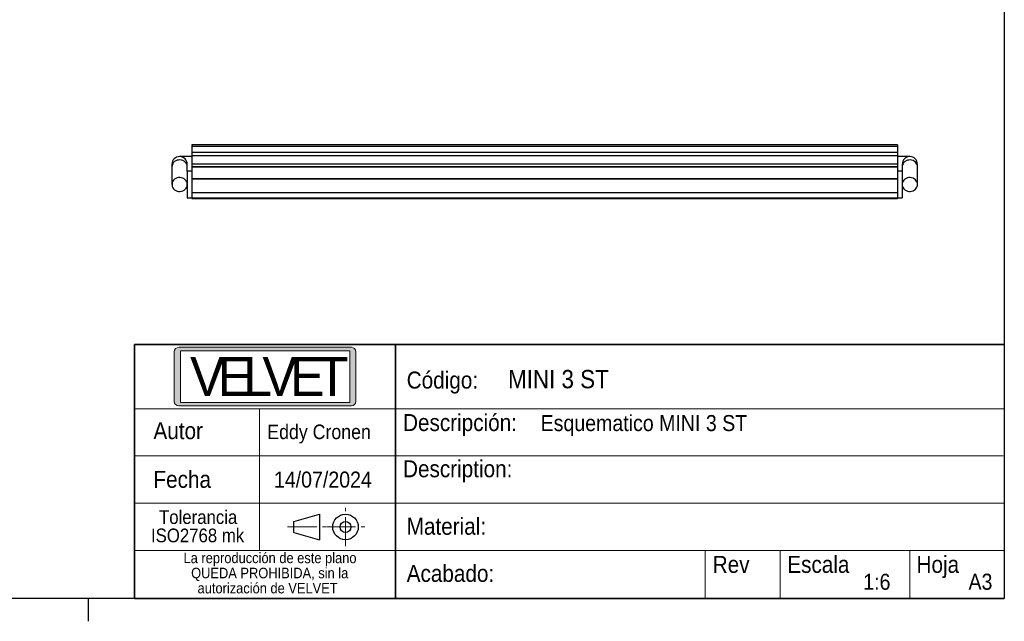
# Model space of a CAD drawing. Header units: millimetres. Extents: x 5 to 415, y 5 to 292.
# Tile 3 of 4: x 195 to 410, y 5 to 136. Entities that reach past the tile are written whole.
import ezdxf

# ---------------------------------------------------------------- set-up
doc = ezdxf.new("R2010")
doc.units = ezdxf.units.MM
doc.linetypes.add('SLD-Centrada-simple', pattern=[10.16, 6.35, -1.27, 1.27, -1.27])
doc.linetypes.add('SLD-Continua', pattern=[0])
doc.styles.add('SLDTEXTSTYLE0', font='GOTHIC.TTF', dxfattribs={"width": 0.913})
doc.styles.add('SLDTEXTSTYLE1', font='Bauhaus Hv BT')

msp = doc.modelspace()

# ---------------------------------------------------------------- hatches: boundary and pattern name
at = {"linetype": 'Continuous'}
h = msp.add_hatch(color=7, dxfattribs=at)
edge = h.paths.add_edge_path(flags=0)
edge.add_arc((229.6914, 53.0297), 1, 180, 270, ccw=False)
edge.add_line((228.6914, 53.0297), (228.6914, 63.8287))
edge.add_arc((229.6914, 63.8287), 1, 90, 180, ccw=False)
edge.add_line((229.6914, 64.8287), (267.38, 64.8287))
edge.add_arc((267.38, 63.8287), 1, 0, 90, ccw=False)
edge.add_line((268.38, 63.8287), (268.38, 53.0297))
edge.add_arc((267.38, 53.0297), 1, 270, 360, ccw=False)
edge.add_line((267.38, 52.0297), (229.6914, 52.0297))
h.paths.add_polyline_path([(267.041, 52.798), (267.041, 64.0688), (230.0416, 64.0688), (230.0416, 52.798)], flags=0)

# ---------------------------------------------------------------- linework, layer by layer
at = {"color": 7, "linetype": 'SLD-Continua', "lineweight": 25}
for p, q in [((410, 287), (410, 10)), ((386.702, 109.0353), (232.5353, 109.0353)), ((232.5353, 109.0353), (232.5353, 108.7461)), ((232.5353, 108.7461), (386.702, 108.7461)), ((232.5353, 108.7461), (232.5353, 107.4185)), ((386.702, 109.0353), (386.702, 108.7461)), ((386.702, 108.7461), (386.702, 107.4185)), ((232.5353, 106.4671), (229.8687, 106.4671)), ((232.5353, 107.4185), (386.702, 107.4185)), ((232.5353, 107.4185), (232.5353, 106.7145)), ((232.5353, 106.7145), (386.702, 106.7145)), ((232.5353, 106.7145), (232.5353, 104.8811)), ((386.702, 107.4185), (386.702, 106.7145)), ((386.702, 106.7145), (386.702, 104.8811)), ((389.3687, 106.4671), (386.702, 106.4671)), ((228.202, 104.8004), (228.202, 104.2236)), ((228.202, 104.2236), (228.202, 100.3837)), ((231.5353, 104.2236), (231.5353, 104.8004)), ((231.5353, 103.3004), (231.5353, 104.2236)), ((232.5353, 103.3004), (231.5353, 103.3004)), ((231.5353, 103.3004), (231.5353, 97.4671)), ((232.5353, 104.8811), (386.702, 104.8811)), ((232.5353, 104.8811), (232.5353, 104.2894)), ((232.5353, 104.8811), (386.702, 104.8811)), ((232.5353, 104.2894), (386.702, 104.2894)), ((232.5353, 104.2894), (232.5353, 104.2073)), ((232.5353, 104.2073), (386.702, 104.2073)), ((232.5353, 104.2073), (232.5353, 101.6722)), ((303.4373, 104.8811), (304.0514, 104.8811)), ((304.0514, 104.8811), (305.104, 104.8811)), ((305.104, 104.8811), (305.718, 104.8811)), ((306.0251, 104.8811), (306.2265, 104.8811)), ((306.0251, 104.8811), (307.0777, 104.8811)), ((308.1303, 104.8811), (308.7348, 104.8811)), ((310.3891, 104.8811), (310.9812, 104.8811)), ((310.8935, 104.8811), (311.5459, 104.8811)), ((313.2619, 104.8811), (313.4634, 104.8811)), ((313.2619, 104.8811), (314.3145, 104.8811)), ((315.3672, 104.8811), (315.9716, 104.8811)), ((317.6259, 104.8811), (318.218, 104.8811)), ((386.702, 104.8811), (386.702, 104.2894)), ((386.702, 104.2894), (386.702, 104.2073)), ((386.702, 104.2073), (386.702, 101.6722)), ((387.702, 103.3004), (386.702, 103.3004)), ((387.702, 104.8004), (387.702, 104.2236)), ((387.702, 104.2236), (387.702, 103.3004)), ((387.702, 103.3004), (387.702, 97.4671)), ((391.0353, 104.2236), (391.0353, 104.8004)), ((391.0353, 100.3837), (391.0353, 104.2236)), ((232.5353, 101.6722), (386.702, 101.6722)), ((232.5353, 101.6722), (232.5353, 101.6276)), ((232.5353, 101.6276), (386.702, 101.6276)), ((232.5353, 101.6276), (232.5353, 98.6311)), ((386.702, 101.6722), (386.702, 101.6276)), ((386.702, 101.6276), (386.702, 98.6311)), ((231.5353, 97.4671), (232.5353, 97.4671)), ((232.5353, 98.6311), (386.702, 98.6311)), ((232.5353, 98.6311), (232.5353, 97.4671)), ((232.5353, 97.4671), (386.702, 97.4671)), ((232.5353, 97.4671), (232.5353, 97.3004)), ((232.5353, 97.3004), (386.702, 97.3004)), ((386.702, 98.6311), (386.702, 97.4671)), ((386.702, 97.4671), (387.702, 97.4671)), ((386.702, 97.4671), (386.702, 97.3004)), ((254.8244, 26.7881), (260.4387, 28.3922)), ((260.4387, 28.3922), (260.4386, 22.8087)), ((254.8244, 24.4128), (254.8244, 26.7881)), ((254.8244, 24.4128), (260.4386, 22.8087)), ((410, 10), (10, 10)), ((210, 4.999), (210, 10.001))]:
    msp.add_line(p, q, dxfattribs=at)
at = {"color": 7, "linetype": 'SLD-Continua', "lineweight": 35}
for p, q in [((220, 65.4299), (410, 65.4299)), ((220, 65.4299), (220, 10.0998)), ((277.0106, 65.4299), (277.0106, 10.0998)), ((410, 10), (220, 10))]:
    msp.add_line(p, q, dxfattribs=at)
at = {"color": 7, "linetype": 'SLD-Continua', "lineweight": 18}
for p, q in [((229.6914, 64.8287), (267.38, 64.8287)), ((228.6914, 63.8287), (228.6914, 53.0297)), ((230.0416, 64.0688), (267.041, 64.0688)), ((230.0416, 64.0688), (230.0416, 52.798)), ((267.041, 64.0688), (267.041, 52.798)), ((268.38, 63.8287), (268.38, 53.0297)), ((229.6914, 52.0297), (267.38, 52.0297)), ((230.0416, 52.798), (267.041, 52.798)), ((220, 51.4299), (410, 51.4299)), ((247.3192, 51.4299), (247.3192, 20.4374)), ((220, 41.0974), (280.9161, 41.0974)), ((280.9161, 41.0974), (409.7372, 41.0974)), ((220, 30.7674), (277.0106, 30.7674)), ((277.0106, 30.7674), (410, 30.7674)), ((220, 20.4374), (410, 20.4374)), ((344.6842, 20.4374), (344.6842, 10)), ((361.0293, 20.4374), (361.0293, 10.0998)), ((389.3883, 20.4374), (389.3883, 10.0998))]:
    msp.add_line(p, q, dxfattribs=at)
at = {"color": 7, "linetype": 'SLD-Centrada-simple', "lineweight": 18}
for p, q in [((266.103, 21.4128), (266.103, 29.7881)), ((253.4593, 25.6004), (261.8346, 25.6004)), ((261.9153, 25.6004), (270.2906, 25.6004))]:
    msp.add_line(p, q, dxfattribs=at)
at = {"color": 7, "linetype": 'SLD-Continua', "lineweight": 25, "flags": 128}
for points in [[(231.5353, 104.2236), (231.5052, 104.5117), (231.416, 104.7894), (231.2708, 105.0467), (231.0749, 105.2742), (230.8354, 105.4638), (230.561, 105.6085), (230.2616, 105.7031), (229.948, 105.7443), (229.6315, 105.7306), (229.3236, 105.6623), (229.0353, 105.5421), (228.7772, 105.3742), (228.5586, 105.1647), (228.3873, 104.9212), (228.2695, 104.6525), (228.2096, 104.3683), (228.202, 104.2236)], [(391.0353, 104.2236), (391.0052, 104.5117), (390.916, 104.7894), (390.7708, 105.0467), (390.5749, 105.2742), (390.3354, 105.4638), (390.061, 105.6085), (389.7616, 105.7031), (389.448, 105.7443), (389.1315, 105.7306), (388.8236, 105.6623), (388.5353, 105.5421), (388.2772, 105.3742), (388.0586, 105.1647), (387.8873, 104.9212), (387.7695, 104.6525), (387.7096, 104.3683), (387.702, 104.2236)], [(231.5353, 100.3837), (231.5052, 100.6719), (231.416, 100.9496), (231.2708, 101.2068), (231.0749, 101.4343), (230.8354, 101.6239), (230.561, 101.7686), (230.2616, 101.8633), (229.948, 101.9045), (229.6315, 101.8907), (229.3236, 101.8225), (229.0353, 101.7022), (228.7772, 101.5343), (228.5586, 101.3248), (228.3873, 101.0814), (228.2695, 100.8127), (228.2096, 100.5284), (228.2096, 100.239), (228.2695, 99.9548), (228.3873, 99.6861), (228.5586, 99.4426), (228.7772, 99.2331), (229.0353, 99.0652), (229.3236, 98.945), (229.6315, 98.8768), (229.948, 98.863), (230.2616, 98.9042), (230.561, 98.9988), (230.8354, 99.1436), (231.0749, 99.3331), (231.2708, 99.5606), (231.416, 99.8179), (231.5052, 100.0956), (231.5353, 100.3837)], [(391.0353, 100.3837), (391.0052, 100.6719), (390.916, 100.9496), (390.7708, 101.2068), (390.5749, 101.4343), (390.3354, 101.6239), (390.061, 101.7686), (389.7616, 101.8633), (389.448, 101.9045), (389.1315, 101.8907), (388.8236, 101.8225), (388.5353, 101.7022), (388.2772, 101.5343), (388.0586, 101.3248), (387.8873, 101.0814), (387.7695, 100.8127), (387.7096, 100.5284), (387.7096, 100.239), (387.7695, 99.9548), (387.8873, 99.6861), (388.0586, 99.4426), (388.2772, 99.2331), (388.5353, 99.0652), (388.8236, 98.945), (389.1315, 98.8768), (389.448, 98.863), (389.7616, 98.9042), (390.061, 98.9988), (390.3354, 99.1436), (390.5749, 99.3331), (390.7708, 99.5606), (390.916, 99.8179), (391.0052, 100.0956), (391.0353, 100.3837)]]:
    msp.add_lwpolyline(points, dxfattribs=at)
at = {"color": 7, "linetype": 'SLD-Continua', "lineweight": 25}
for radius in [2.7918, 1.1965]:
    msp.add_circle((266.103, 25.6004), radius, dxfattribs=at)
for centre, start, end in [((229.8687, 104.8004), 0, 180), ((389.3687, 104.8004), 90, 180), ((389.3687, 104.8004), 0, 90)]:
    msp.add_arc(centre, 1.6667, start, end, dxfattribs=at)
at = {"color": 7, "linetype": 'SLD-Continua', "lineweight": 18}
for centre, start, end in [((229.6914, 63.8287), 90, 180), ((267.38, 63.8287), 0, 90), ((229.6914, 53.0297), 180, 270), ((267.38, 53.0297), 270, 0)]:
    msp.add_arc(centre, 1, start, end, dxfattribs=at)
at = {"color": 7, "linetype": 'SLD-Continua', "lineweight": 25}
for points, knots in [([(306.2265, 104.8811), (306.256, 104.8811), (306.3132, 104.8811), (306.3961, 104.8811), (306.4737, 104.8811), (306.5454, 104.8811), (306.6116, 104.8811), (306.6721, 104.8811), (306.7268, 104.8811), (306.7917, 104.8811), (306.8657, 104.8811), (306.9451, 104.8811), (307.0157, 104.8811), (307.0535, 104.8811), (307.0729, 104.8811)], [0, 0, 0, 0, 0.09137385, 0.17714393, 0.25742841, 0.33236133, 0.40129015, 0.46520457, 0.52435845, 0.57815667, 0.68018493, 0.7831747, 0.88841916, 1, 1, 1, 1]), ([(307.0777, 104.8811), (307.094, 104.8811), (307.2037, 104.8811), (307.3019, 104.8811), (307.3854, 104.8811)], [0, 0, 0, 0, 0.14890959, 1, 1, 1, 1]), ([(307.3854, 104.8811), (307.4144, 104.8811), (307.4719, 104.8811), (307.553, 104.8811), (307.6293, 104.8811), (307.7006, 104.8811), (307.7673, 104.8811), (307.8282, 104.8811), (307.8847, 104.8811), (307.9361, 104.8811), (307.9816, 104.8811), (308.0218, 104.8811), (308.0552, 104.8811), (308.0829, 104.8811), (308.1041, 104.8811), (308.1187, 104.8811), (308.1292, 104.8811), (308.1299, 104.8811), (308.1303, 104.8811)], [0, 0, 0, 0, 0.06437995, 0.12734153, 0.18969294, 0.25166751, 0.31350281, 0.37518581, 0.43688011, 0.49915466, 0.56167903, 0.62338321, 0.68528607, 0.74685461, 0.80914454, 0.8720023, 0.93529084, 1, 1, 1, 1]), ([(308.7348, 104.8811), (308.7426, 104.8811), (308.7578, 104.8811), (308.7861, 104.8811), (308.8177, 104.8811), (308.8515, 104.8811), (308.8895, 104.8811), (308.9296, 104.8811), (308.9738, 104.8811), (309.0212, 104.8811), (309.0731, 104.8811), (309.129, 104.8811), (309.19, 104.8811), (309.2558, 104.8811), (309.3263, 104.8811), (309.4019, 104.8811), (309.482, 104.8811), (309.537, 104.8811), (309.5654, 104.8811)], [0, 0, 0, 0, 0.081233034, 0.157375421, 0.229200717, 0.296767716, 0.360120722, 0.41986462, 0.476301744, 0.530447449, 0.58292822, 0.636714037, 0.690912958, 0.746877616, 0.805823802, 0.867413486, 0.931655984, 1, 1, 1, 1]), ([(309.5654, 104.8811), (309.593, 104.8811), (309.6471, 104.8811), (309.7259, 104.8811), (309.8004, 104.8811), (309.8698, 104.8811), (309.9352, 104.8811), (309.9961, 104.8811), (310.0515, 104.8811), (310.1033, 104.8811), (310.1501, 104.8811), (310.1942, 104.8811), (310.2353, 104.8811), (310.2722, 104.8811), (310.3062, 104.8811), (310.3378, 104.8811), (310.366, 104.8811), (310.3813, 104.8811), (310.3891, 104.8811)], [0, 0, 0, 0, 0.06703754, 0.13106185, 0.19188112, 0.25006723, 0.30632162, 0.36080112, 0.41440119, 0.46715365, 0.52119239, 0.57792168, 0.6382779, 0.70169593, 0.76961272, 0.84180985, 0.91834643, 1, 1, 1, 1]), ([(311.5459, 104.8811), (311.5966, 104.8811), (311.6951, 104.8811), (311.8376, 104.8811), (311.9701, 104.8811), (312.0921, 104.8811), (312.2044, 104.8811), (312.3062, 104.8811), (312.3976, 104.8811), (312.4794, 104.8811), (312.5506, 104.8811), (312.6121, 104.8811), (312.6642, 104.8811), (312.7066, 104.8811), (312.7395, 104.8811), (312.7621, 104.8811), (312.777, 104.8811), (312.7786, 104.8811), (312.7795, 104.8811)], [0, 0, 0, 0, 0.07754574, 0.15046746, 0.21848365, 0.28267072, 0.34274571, 0.4002073, 0.45502097, 0.50857371, 0.56169796, 0.61555597, 0.67147919, 0.72976326, 0.79110023, 0.85642798, 0.92594376, 1, 1, 1, 1]), ([(313.4634, 104.8811), (313.4929, 104.8811), (313.55, 104.8811), (313.633, 104.8811), (313.7105, 104.8811), (313.7823, 104.8811), (313.8484, 104.8811), (313.9089, 104.8811), (313.9636, 104.8811), (314.0286, 104.8811), (314.1025, 104.8811), (314.1819, 104.8811), (314.2525, 104.8811), (314.2903, 104.8811), (314.3097, 104.8811)], [0, 0, 0, 0, 0.09137385, 0.17714393, 0.25742841, 0.33236133, 0.40129015, 0.46520457, 0.52435845, 0.57815667, 0.68018493, 0.7831747, 0.88841916, 1, 1, 1, 1]), ([(314.3145, 104.8811), (314.3309, 104.8811), (314.4405, 104.8811), (314.5387, 104.8811), (314.6222, 104.8811)], [0, 0, 0, 0, 0.14890959, 1, 1, 1, 1]), ([(314.6222, 104.8811), (314.6513, 104.8811), (314.7087, 104.8811), (314.7898, 104.8811), (314.8661, 104.8811), (314.9375, 104.8811), (315.0042, 104.8811), (315.065, 104.8811), (315.1215, 104.8811), (315.1729, 104.8811), (315.2185, 104.8811), (315.2587, 104.8811), (315.292, 104.8811), (315.3197, 104.8811), (315.3409, 104.8811), (315.3556, 104.8811), (315.366, 104.8811), (315.3668, 104.8811), (315.3672, 104.8811)], [0, 0, 0, 0, 0.06437995, 0.12734153, 0.18969294, 0.25166751, 0.31350281, 0.37518581, 0.43688011, 0.49915466, 0.56167903, 0.62338321, 0.68528607, 0.74685461, 0.80914454, 0.8720023, 0.93529084, 1, 1, 1, 1]), ([(315.9716, 104.8811), (315.9795, 104.8811), (315.9947, 104.8811), (316.0229, 104.8811), (316.0545, 104.8811), (316.0883, 104.8811), (316.1264, 104.8811), (316.1664, 104.8811), (316.2107, 104.8811), (316.2581, 104.8811), (316.3099, 104.8811), (316.3659, 104.8811), (316.4269, 104.8811), (316.4926, 104.8811), (316.5631, 104.8811), (316.6387, 104.8811), (316.7189, 104.8811), (316.7739, 104.8811), (316.8022, 104.8811)], [0, 0, 0, 0, 0.08123303, 0.15737542, 0.22920072, 0.29676772, 0.36012072, 0.41986462, 0.47630174, 0.53044745, 0.58292822, 0.63671404, 0.69091296, 0.74687762, 0.8058238, 0.86741349, 0.93165598, 1, 1, 1, 1]), ([(316.8022, 104.8811), (316.8299, 104.8811), (316.884, 104.8811), (316.9627, 104.8811), (317.0372, 104.8811), (317.1067, 104.8811), (317.172, 104.8811), (317.233, 104.8811), (317.2884, 104.8811), (317.3402, 104.8811), (317.3869, 104.8811), (317.431, 104.8811), (317.4721, 104.8811), (317.509, 104.8811), (317.5431, 104.8811), (317.5746, 104.8811), (317.6029, 104.8811), (317.6181, 104.8811), (317.6259, 104.8811)], [0, 0, 0, 0, 0.06703754, 0.13106185, 0.19188112, 0.25006723, 0.30632162, 0.36080112, 0.41440119, 0.46715365, 0.52119239, 0.57792168, 0.6382779, 0.70169593, 0.76961272, 0.84180985, 0.91834643, 1, 1, 1, 1])]:
    msp.add_open_spline(points, degree=3, knots=knots, dxfattribs=at)

# ---------------------------------------------------------------- texts
at = {"color": 7, "linetype": 'Continuous', "lineweight": 0}
for s, insert, char_height, attachment_point, style in [('V', (232.1583, 62.6895), 8.4667, 1, 'SLDTEXTSTYLE1'), ('E', (238.1799, 62.6895), 8.4667, 1, 'SLDTEXTSTYLE1'), ('L', (243.7516, 62.6895), 8.4667, 1, 'SLDTEXTSTYLE1'), ('V', (247.9607, 62.693), 8.4667, 1, 'SLDTEXTSTYLE1'), ('E', (253.9748, 62.693), 8.4667, 1, 'SLDTEXTSTYLE1'), ('T', (259.815, 62.693), 8.4667, 1, 'SLDTEXTSTYLE1'), ('Código:', (279.4678, 59.5274), 3.70417, 1, 'SLDTEXTSTYLE0'), ('MINI 3 ST', (301.6147, 59.8848), 4, 1, 'SLDTEXTSTYLE0'), ('Descripción:', (278.67, 50.2506), 3.704167, 1, 'SLDTEXTSTYLE0'), ('Esquematico MINI 3 ST', (308.7173, 50.0351), 3.5, 1, 'SLDTEXTSTYLE0'), ('Autor', (224.1534, 48.4778), 3.70417, 1, 'SLDTEXTSTYLE0'), ('Eddy Cronen', (249.0143, 47.9577), 3.175, 1, 'SLDTEXTSTYLE0'), ('Description:', (278.67, 40.1547), 3.704167, 1, 'SLDTEXTSTYLE0'), ('Fecha', (224.1534, 37.8459), 3.70417, 1, 'SLDTEXTSTYLE0'), ('14/07/2024', (261.1624, 37.6966), 3.5, 2, 'SLDTEXTSTYLE0'), ('Tolerancia', (233.9157, 29.2523), 3, 2, 'SLDTEXTSTYLE0'), ('Material:', (279.4678, 27.5987), 3.70417, 1, 'SLDTEXTSTYLE0'), ('ISO2768 mk', (233.7941, 25.2523), 3, 2, 'SLDTEXTSTYLE0'), ('La reproducción de este plano ', (249.6166, 19.9945), 2.3, 2, 'SLDTEXTSTYLE0'), ('Escala', (362.5991, 19.2778), 3.70417, 1, 'SLDTEXTSTYLE0'), ('Hoja', (390.8273, 19.2778), 3.70417, 1, 'SLDTEXTSTYLE0'), ('Acabado:', (279.4678, 17.3098), 3.70417, 1, 'SLDTEXTSTYLE0'), ('Rev', (346.3154, 19.2778), 3.70417, 1, 'SLDTEXTSTYLE0'), ('QUEDA PROHIBIDA, sin la ', (249.5489, 16.6945), 2.3, 2, 'SLDTEXTSTYLE0'), ('1:6', (379.1878, 15.3745), 3.5, 1, 'SLDTEXTSTYLE0'), ('A3', (402.1782, 15.392), 3.5, 1, 'SLDTEXTSTYLE0'), ('autorización de VELVET', (249.0839, 13.3945), 2.3, 2, 'SLDTEXTSTYLE0')]:
    msp.add_mtext(s, dxfattribs=dict(at, insert=insert, char_height=char_height, attachment_point=attachment_point, style=style))

doc.saveas('drawing.dxf')
